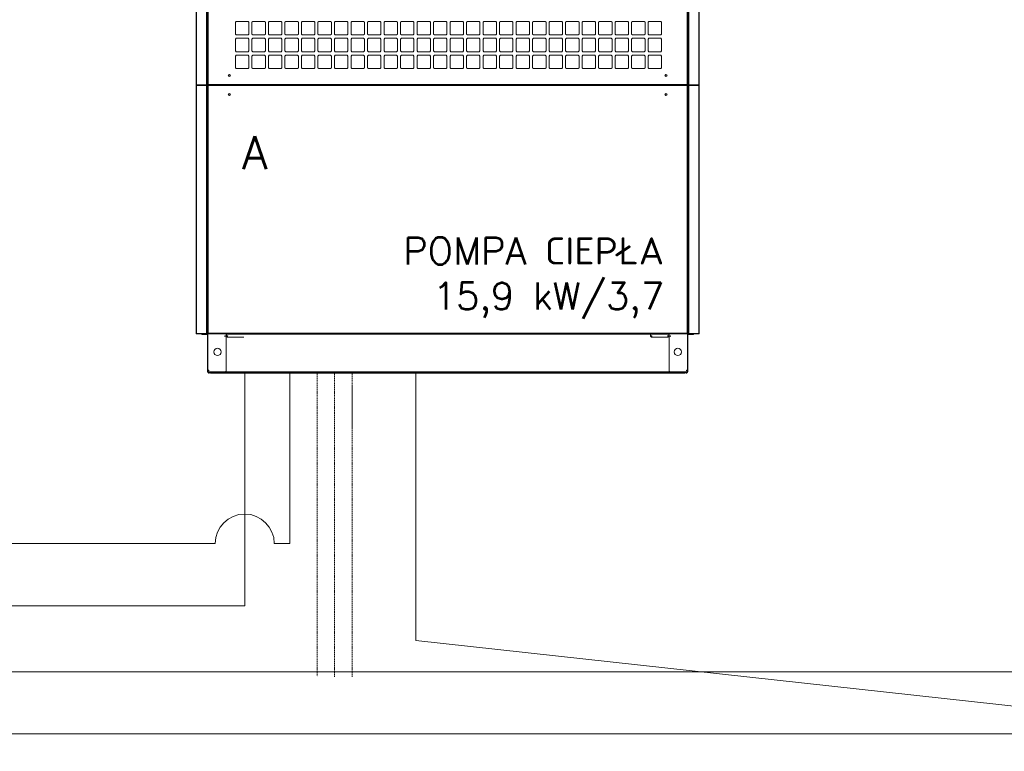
# Model space of a CAD drawing. Header units: millimetres. Extents: x 11633 to 96114, y -4650 to 25050.
# Tile 5 of 25: x 85939 to 88935, y 4773 to 7000. Entities that reach past the tile are written whole.
import ezdxf

# ---------------------------------------------------------------- set-up
doc = ezdxf.new("R2010")
doc.units = ezdxf.units.MM
doc.linetypes.add('ČÁRKOVANÁ', pattern=[19.05, 12.7, -6.35])
doc.layers.get('0').update_dxf_attribs({"lineweight": 9})
for name, color, linetype, lineweight in [('Elektroinstalace', 4, 'ČÁRKOVANÁ', 9), ('Przewody elektryczne', 4, 'ČÁRKOVANÁ', 9), ('Rurociągi (wszystkie)', 1, 'Continuous', 30), ('Tekst', 7, 'Continuous', 9), ('Urządzenia - Armatura', 7, 'Continuous', 9)]:
    doc.layers.add(name, color=color, linetype=linetype, lineweight=lineweight)
doc.styles.add('styl5', font='simplex.shx')

msp = doc.modelspace()

# ---------------------------------------------------------------- linework, layer by layer
at = {"lineweight": 15}
for p, q in [((86475.9, 8119), (86475.9, 6802.1)), ((86477.1, 8141), (86477.1, 6801.9)), ((86508, 6380.1), (86508, 8119.5)), ((86510, 6801.6), (86510, 8119.5)), ((86510.8, 6801.6), (86510.8, 8119.5)), ((86512.8, 6802.7), (86512.8, 8120)), ((87970.3, 6802.7), (87970.3, 8120)), ((87972.3, 6801.6), (87972.3, 8119.5)), ((87973.1, 6801.6), (87973.1, 8119.5)), ((87975.1, 6380.1), (87975.1, 8119.5)), ((88006, 8141), (88006, 6801.9)), ((88007.2, 8119), (88007.2, 6802.1)), ((86598.4, 6994.4), (86595.9, 6992)), ((86595.9, 6956), (86595.9, 6992)), ((86598.4, 6994.4), (86634.3, 6994.4)), ((86636.7, 6992), (86634.3, 6994.4)), ((86636.7, 6956), (86636.7, 6992)), ((86648.6, 6994.4), (86646.1, 6992)), ((86646.1, 6956), (86646.1, 6992)), ((86648.6, 6994.4), (86684.5, 6994.4)), ((86687, 6992), (86684.5, 6994.4)), ((86687, 6956), (86687, 6992)), ((86698.8, 6994.4), (86696.4, 6992)), ((86696.4, 6956), (86696.4, 6992)), ((86698.8, 6994.4), (86734.7, 6994.4)), ((86737.2, 6992), (86734.7, 6994.4)), ((86737.2, 6956), (86737.2, 6992)), ((86749, 6994.4), (86746.6, 6992)), ((86746.6, 6956), (86746.6, 6992)), ((86749, 6994.4), (86785, 6994.4)), ((86787.4, 6992), (86785, 6994.4)), ((86787.4, 6956), (86787.4, 6992)), ((86799.3, 6994.4), (86796.8, 6992)), ((86796.8, 6956), (86796.8, 6992)), ((86799.3, 6994.4), (86835.2, 6994.4)), ((86837.6, 6992), (86835.2, 6994.4)), ((86837.6, 6956), (86837.6, 6992)), ((86849.5, 6994.4), (86847, 6992)), ((86847, 6956), (86847, 6992)), ((86849.5, 6994.4), (86885.4, 6994.4)), ((86887.9, 6992), (86885.4, 6994.4)), ((86887.9, 6956), (86887.9, 6992)), ((86899.7, 6994.4), (86897.3, 6992)), ((86897.3, 6956), (86897.3, 6992)), ((86899.7, 6994.4), (86935.6, 6994.4)), ((86938.1, 6992), (86935.6, 6994.4)), ((86938.1, 6956), (86938.1, 6992)), ((86949.9, 6994.4), (86947.5, 6992)), ((86947.5, 6956), (86947.5, 6992)), ((86949.9, 6994.4), (86985.9, 6994.4)), ((86988.3, 6992), (86985.9, 6994.4)), ((86988.3, 6956), (86988.3, 6992)), ((87000.2, 6994.4), (86997.7, 6992)), ((86997.7, 6956), (86997.7, 6992)), ((87000.2, 6994.4), (87036.1, 6994.4)), ((87038.5, 6992), (87036.1, 6994.4)), ((87038.5, 6956), (87038.5, 6992)), ((87050.4, 6994.4), (87047.9, 6992)), ((87047.9, 6956), (87047.9, 6992)), ((87050.4, 6994.4), (87086.3, 6994.4)), ((87088.8, 6992), (87086.3, 6994.4)), ((87088.8, 6956), (87088.8, 6992)), ((87100.6, 6994.4), (87098.2, 6992)), ((87098.2, 6956), (87098.2, 6992)), ((87100.6, 6994.4), (87136.5, 6994.4)), ((87139, 6992), (87136.5, 6994.4)), ((87139, 6956), (87139, 6992)), ((87150.8, 6994.4), (87148.4, 6992)), ((87148.4, 6956), (87148.4, 6992)), ((87150.8, 6994.4), (87186.8, 6994.4)), ((87189.2, 6992), (87186.8, 6994.4)), ((87189.2, 6956), (87189.2, 6992)), ((87201.1, 6994.4), (87198.6, 6992)), ((87198.6, 6956), (87198.6, 6992)), ((87201.1, 6994.4), (87237, 6994.4)), ((87239.4, 6992), (87237, 6994.4)), ((87239.4, 6956), (87239.4, 6992)), ((87251.3, 6994.4), (87248.8, 6992)), ((87248.8, 6956), (87248.8, 6992)), ((87251.3, 6994.4), (87287.2, 6994.4)), ((87289.7, 6992), (87287.2, 6994.4)), ((87289.7, 6956), (87289.7, 6992)), ((87301.5, 6994.4), (87299.1, 6992)), ((87299.1, 6956), (87299.1, 6992)), ((87301.5, 6994.4), (87337.4, 6994.4)), ((87339.9, 6992), (87337.4, 6994.4)), ((87339.9, 6956), (87339.9, 6992)), ((87351.7, 6994.4), (87349.3, 6992)), ((87349.3, 6956), (87349.3, 6992)), ((87351.7, 6994.4), (87387.7, 6994.4)), ((87390.1, 6992), (87387.7, 6994.4)), ((87390.1, 6956), (87390.1, 6992)), ((87402, 6994.4), (87399.5, 6992)), ((87399.5, 6956), (87399.5, 6992)), ((87402, 6994.4), (87437.9, 6994.4)), ((87440.3, 6992), (87437.9, 6994.4)), ((87440.3, 6956), (87440.3, 6992)), ((87452.2, 6994.4), (87449.7, 6992)), ((87449.7, 6956), (87449.7, 6992)), ((87452.2, 6994.4), (87488.1, 6994.4)), ((87490.6, 6992), (87488.1, 6994.4)), ((87490.6, 6956), (87490.6, 6992)), ((87502.4, 6994.4), (87500, 6992)), ((87500, 6956), (87500, 6992)), ((87502.4, 6994.4), (87538.3, 6994.4)), ((87540.8, 6992), (87538.3, 6994.4)), ((87540.8, 6956), (87540.8, 6992)), ((87552.6, 6994.4), (87550.2, 6992)), ((87550.2, 6956), (87550.2, 6992)), ((87552.6, 6994.4), (87588.6, 6994.4)), ((87591, 6992), (87588.6, 6994.4)), ((87591, 6956), (87591, 6992)), ((87602.9, 6994.4), (87600.4, 6992)), ((87600.4, 6956), (87600.4, 6992)), ((87602.9, 6994.4), (87638.8, 6994.4)), ((87641.2, 6992), (87638.8, 6994.4)), ((87641.2, 6956), (87641.2, 6992)), ((87653.1, 6994.4), (87650.6, 6992)), ((87650.6, 6956), (87650.6, 6992)), ((87653.1, 6994.4), (87689, 6994.4)), ((87691.5, 6992), (87689, 6994.4)), ((87691.5, 6956), (87691.5, 6992)), ((87703.3, 6994.4), (87700.9, 6992)), ((87700.9, 6956), (87700.9, 6992)), ((87703.3, 6994.4), (87739.2, 6994.4)), ((87741.7, 6992), (87739.2, 6994.4)), ((87741.7, 6956), (87741.7, 6992)), ((87753.5, 6994.4), (87751.1, 6992)), ((87751.1, 6956), (87751.1, 6992)), ((87753.5, 6994.4), (87789.5, 6994.4)), ((87791.9, 6992), (87789.5, 6994.4)), ((87791.9, 6956), (87791.9, 6992)), ((87803.8, 6994.4), (87801.3, 6992)), ((87801.3, 6956), (87801.3, 6992)), ((87803.8, 6994.4), (87839.7, 6994.4)), ((87842.1, 6992), (87839.7, 6994.4)), ((87842.1, 6956), (87842.1, 6992)), ((87854, 6994.4), (87851.5, 6992)), ((87851.5, 6956), (87851.5, 6992)), ((87854, 6994.4), (87889.9, 6994.4)), ((87892.4, 6992), (87889.9, 6994.4)), ((87892.4, 6956), (87892.4, 6992)), ((86598.4, 6953.6), (86595.9, 6956)), ((86598.4, 6953.6), (86634.3, 6953.6)), ((86636.7, 6956), (86634.3, 6953.6)), ((86648.6, 6953.6), (86646.1, 6956)), ((86648.6, 6953.6), (86684.5, 6953.6)), ((86687, 6956), (86684.5, 6953.6)), ((86698.8, 6953.6), (86696.4, 6956)), ((86698.8, 6953.6), (86734.7, 6953.6)), ((86737.2, 6956), (86734.7, 6953.6)), ((86749, 6953.6), (86746.6, 6956)), ((86749, 6953.6), (86785, 6953.6)), ((86787.4, 6956), (86785, 6953.6)), ((86799.3, 6953.6), (86796.8, 6956)), ((86799.3, 6953.6), (86835.2, 6953.6)), ((86837.6, 6956), (86835.2, 6953.6)), ((86849.5, 6953.6), (86847, 6956)), ((86849.5, 6953.6), (86885.4, 6953.6)), ((86887.9, 6956), (86885.4, 6953.6)), ((86899.7, 6953.6), (86897.3, 6956)), ((86899.7, 6953.6), (86935.6, 6953.6)), ((86938.1, 6956), (86935.6, 6953.6)), ((86949.9, 6953.6), (86947.5, 6956)), ((86949.9, 6953.6), (86985.9, 6953.6)), ((86988.3, 6956), (86985.9, 6953.6)), ((87000.2, 6953.6), (86997.7, 6956)), ((87000.2, 6953.6), (87036.1, 6953.6)), ((87038.5, 6956), (87036.1, 6953.6)), ((87050.4, 6953.6), (87047.9, 6956)), ((87050.4, 6953.6), (87086.3, 6953.6)), ((87088.8, 6956), (87086.3, 6953.6)), ((87100.6, 6953.6), (87098.2, 6956)), ((87100.6, 6953.6), (87136.5, 6953.6)), ((87139, 6956), (87136.5, 6953.6)), ((87150.8, 6953.6), (87148.4, 6956)), ((87150.8, 6953.6), (87186.8, 6953.6)), ((87189.2, 6956), (87186.8, 6953.6)), ((87201.1, 6953.6), (87198.6, 6956)), ((87201.1, 6953.6), (87237, 6953.6)), ((87239.4, 6956), (87237, 6953.6)), ((87251.3, 6953.6), (87248.8, 6956)), ((87251.3, 6953.6), (87287.2, 6953.6)), ((87289.7, 6956), (87287.2, 6953.6)), ((87301.5, 6953.6), (87299.1, 6956)), ((87301.5, 6953.6), (87337.4, 6953.6)), ((87339.9, 6956), (87337.4, 6953.6)), ((87351.7, 6953.6), (87349.3, 6956)), ((87351.7, 6953.6), (87387.7, 6953.6)), ((87390.1, 6956), (87387.7, 6953.6)), ((87402, 6953.6), (87399.5, 6956)), ((87402, 6953.6), (87437.9, 6953.6)), ((87440.3, 6956), (87437.9, 6953.6)), ((87452.2, 6953.6), (87449.7, 6956)), ((87452.2, 6953.6), (87488.1, 6953.6)), ((87490.6, 6956), (87488.1, 6953.6)), ((87502.4, 6953.6), (87500, 6956)), ((87502.4, 6953.6), (87538.3, 6953.6)), ((87540.8, 6956), (87538.3, 6953.6)), ((87552.6, 6953.6), (87550.2, 6956)), ((87552.6, 6953.6), (87588.6, 6953.6)), ((87591, 6956), (87588.6, 6953.6)), ((87602.9, 6953.6), (87600.4, 6956)), ((87602.9, 6953.6), (87638.8, 6953.6)), ((87641.2, 6956), (87638.8, 6953.6)), ((87653.1, 6953.6), (87650.6, 6956)), ((87653.1, 6953.6), (87689, 6953.6)), ((87691.5, 6956), (87689, 6953.6)), ((87703.3, 6953.6), (87700.9, 6956)), ((87703.3, 6953.6), (87739.2, 6953.6)), ((87741.7, 6956), (87739.2, 6953.6)), ((87753.5, 6953.6), (87751.1, 6956)), ((87753.5, 6953.6), (87789.5, 6953.6)), ((87791.9, 6956), (87789.5, 6953.6)), ((87803.8, 6953.6), (87801.3, 6956)), ((87803.8, 6953.6), (87839.7, 6953.6)), ((87842.1, 6956), (87839.7, 6953.6)), ((87854, 6953.6), (87851.5, 6956)), ((87854, 6953.6), (87889.9, 6953.6)), ((87892.4, 6956), (87889.9, 6953.6)), ((86598.4, 6943), (86595.9, 6940.5)), ((86595.9, 6904.6), (86595.9, 6940.5)), ((86598.4, 6943), (86634.3, 6943)), ((86636.7, 6940.5), (86634.3, 6943)), ((86636.7, 6904.6), (86636.7, 6940.5)), ((86648.6, 6943), (86646.1, 6940.5)), ((86646.1, 6904.6), (86646.1, 6940.5)), ((86648.6, 6943), (86684.5, 6943)), ((86687, 6940.5), (86684.5, 6943)), ((86687, 6904.6), (86687, 6940.5)), ((86698.8, 6943), (86696.4, 6940.5)), ((86696.4, 6904.6), (86696.4, 6940.5)), ((86698.8, 6943), (86734.7, 6943)), ((86737.2, 6940.5), (86734.7, 6943)), ((86737.2, 6904.6), (86737.2, 6940.5)), ((86749, 6943), (86746.6, 6940.5)), ((86746.6, 6904.6), (86746.6, 6940.5)), ((86749, 6943), (86785, 6943)), ((86787.4, 6940.5), (86785, 6943)), ((86787.4, 6904.6), (86787.4, 6940.5)), ((86799.3, 6943), (86796.8, 6940.5)), ((86796.8, 6904.6), (86796.8, 6940.5)), ((86799.3, 6943), (86835.2, 6943)), ((86837.6, 6940.5), (86835.2, 6943)), ((86837.6, 6904.6), (86837.6, 6940.5)), ((86849.5, 6943), (86847, 6940.5)), ((86847, 6904.6), (86847, 6940.5)), ((86849.5, 6943), (86885.4, 6943)), ((86887.9, 6940.5), (86885.4, 6943)), ((86887.9, 6904.6), (86887.9, 6940.5)), ((86899.7, 6943), (86897.3, 6940.5)), ((86897.3, 6904.6), (86897.3, 6940.5)), ((86899.7, 6943), (86935.6, 6943)), ((86938.1, 6940.5), (86935.6, 6943)), ((86938.1, 6904.6), (86938.1, 6940.5)), ((86949.9, 6943), (86947.5, 6940.5)), ((86947.5, 6904.6), (86947.5, 6940.5)), ((86949.9, 6943), (86985.9, 6943)), ((86988.3, 6940.5), (86985.9, 6943)), ((86988.3, 6904.6), (86988.3, 6940.5)), ((87000.2, 6943), (86997.7, 6940.5)), ((86997.7, 6904.6), (86997.7, 6940.5)), ((87000.2, 6943), (87036.1, 6943)), ((87038.5, 6940.5), (87036.1, 6943)), ((87038.5, 6904.6), (87038.5, 6940.5)), ((87050.4, 6943), (87047.9, 6940.5)), ((87047.9, 6904.6), (87047.9, 6940.5)), ((87050.4, 6943), (87086.3, 6943)), ((87088.8, 6940.5), (87086.3, 6943)), ((87088.8, 6904.6), (87088.8, 6940.5)), ((87100.6, 6943), (87098.2, 6940.5)), ((87098.2, 6904.6), (87098.2, 6940.5)), ((87100.6, 6943), (87136.5, 6943)), ((87139, 6940.5), (87136.5, 6943)), ((87139, 6904.6), (87139, 6940.5)), ((87150.8, 6943), (87148.4, 6940.5)), ((87148.4, 6904.6), (87148.4, 6940.5)), ((87150.8, 6943), (87186.8, 6943)), ((87189.2, 6940.5), (87186.8, 6943)), ((87189.2, 6904.6), (87189.2, 6940.5)), ((87201.1, 6943), (87198.6, 6940.5)), ((87198.6, 6904.6), (87198.6, 6940.5)), ((87201.1, 6943), (87237, 6943)), ((87239.4, 6940.5), (87237, 6943)), ((87239.4, 6904.6), (87239.4, 6940.5)), ((87251.3, 6943), (87248.8, 6940.5)), ((87248.8, 6904.6), (87248.8, 6940.5)), ((87251.3, 6943), (87287.2, 6943)), ((87289.7, 6940.5), (87287.2, 6943)), ((87289.7, 6904.6), (87289.7, 6940.5)), ((87301.5, 6943), (87299.1, 6940.5)), ((87299.1, 6904.6), (87299.1, 6940.5)), ((87301.5, 6943), (87337.4, 6943)), ((87339.9, 6940.5), (87337.4, 6943)), ((87339.9, 6904.6), (87339.9, 6940.5)), ((87351.7, 6943), (87349.3, 6940.5)), ((87349.3, 6904.6), (87349.3, 6940.5)), ((87351.7, 6943), (87387.7, 6943)), ((87390.1, 6940.5), (87387.7, 6943)), ((87390.1, 6904.6), (87390.1, 6940.5)), ((87402, 6943), (87399.5, 6940.5)), ((87399.5, 6904.6), (87399.5, 6940.5)), ((87402, 6943), (87437.9, 6943)), ((87440.3, 6940.5), (87437.9, 6943)), ((87440.3, 6904.6), (87440.3, 6940.5)), ((87452.2, 6943), (87449.7, 6940.5)), ((87449.7, 6904.6), (87449.7, 6940.5)), ((87452.2, 6943), (87488.1, 6943)), ((87490.6, 6940.5), (87488.1, 6943)), ((87490.6, 6904.6), (87490.6, 6940.5)), ((87502.4, 6943), (87500, 6940.5)), ((87500, 6904.6), (87500, 6940.5)), ((87502.4, 6943), (87538.3, 6943)), ((87540.8, 6940.5), (87538.3, 6943)), ((87540.8, 6904.6), (87540.8, 6940.5)), ((87552.6, 6943), (87550.2, 6940.5)), ((87550.2, 6904.6), (87550.2, 6940.5)), ((87552.6, 6943), (87588.6, 6943)), ((87591, 6940.5), (87588.6, 6943)), ((87591, 6904.6), (87591, 6940.5)), ((87602.9, 6943), (87600.4, 6940.5)), ((87600.4, 6904.6), (87600.4, 6940.5)), ((87602.9, 6943), (87638.8, 6943)), ((87641.2, 6940.5), (87638.8, 6943)), ((87641.2, 6904.6), (87641.2, 6940.5)), ((87653.1, 6943), (87650.6, 6940.5)), ((87650.6, 6904.6), (87650.6, 6940.5)), ((87653.1, 6943), (87689, 6943)), ((87691.5, 6940.5), (87689, 6943)), ((87691.5, 6904.6), (87691.5, 6940.5)), ((87703.3, 6943), (87700.9, 6940.5)), ((87700.9, 6904.6), (87700.9, 6940.5)), ((87703.3, 6943), (87739.2, 6943)), ((87741.7, 6940.5), (87739.2, 6943)), ((87741.7, 6904.6), (87741.7, 6940.5)), ((87753.5, 6943), (87751.1, 6940.5)), ((87751.1, 6904.6), (87751.1, 6940.5)), ((87753.5, 6943), (87789.5, 6943)), ((87791.9, 6940.5), (87789.5, 6943)), ((87791.9, 6904.6), (87791.9, 6940.5)), ((87803.8, 6943), (87801.3, 6940.5)), ((87801.3, 6904.6), (87801.3, 6940.5)), ((87803.8, 6943), (87839.7, 6943)), ((87842.1, 6940.5), (87839.7, 6943)), ((87842.1, 6904.6), (87842.1, 6940.5)), ((87854, 6943), (87851.5, 6940.5)), ((87851.5, 6904.6), (87851.5, 6940.5)), ((87854, 6943), (87889.9, 6943)), ((87892.4, 6940.5), (87889.9, 6943)), ((87892.4, 6904.6), (87892.4, 6940.5)), ((86598.4, 6902.1), (86595.9, 6904.6)), ((86598.4, 6891.5), (86595.9, 6889.1)), ((86598.4, 6902.1), (86634.3, 6902.1)), ((86598.4, 6891.5), (86634.3, 6891.5)), ((86636.7, 6904.6), (86634.3, 6902.1)), ((86636.7, 6889.1), (86634.3, 6891.5)), ((86648.6, 6902.1), (86646.1, 6904.6)), ((86648.6, 6891.5), (86646.1, 6889.1)), ((86648.6, 6902.1), (86684.5, 6902.1)), ((86648.6, 6891.5), (86684.5, 6891.5)), ((86687, 6904.6), (86684.5, 6902.1)), ((86687, 6889.1), (86684.5, 6891.5)), ((86698.8, 6902.1), (86696.4, 6904.6)), ((86698.8, 6891.5), (86696.4, 6889.1)), ((86698.8, 6902.1), (86734.7, 6902.1)), ((86698.8, 6891.5), (86734.7, 6891.5)), ((86737.2, 6904.6), (86734.7, 6902.1)), ((86737.2, 6889.1), (86734.7, 6891.5)), ((86749, 6902.1), (86746.6, 6904.6)), ((86749, 6891.5), (86746.6, 6889.1)), ((86749, 6902.1), (86785, 6902.1)), ((86749, 6891.5), (86785, 6891.5)), ((86787.4, 6904.6), (86785, 6902.1)), ((86787.4, 6889.1), (86785, 6891.5)), ((86799.3, 6902.1), (86796.8, 6904.6)), ((86799.3, 6891.5), (86796.8, 6889.1)), ((86799.3, 6902.1), (86835.2, 6902.1)), ((86799.3, 6891.5), (86835.2, 6891.5)), ((86837.6, 6904.6), (86835.2, 6902.1)), ((86837.6, 6889.1), (86835.2, 6891.5)), ((86849.5, 6902.1), (86847, 6904.6)), ((86849.5, 6891.5), (86847, 6889.1)), ((86849.5, 6902.1), (86885.4, 6902.1)), ((86849.5, 6891.5), (86885.4, 6891.5)), ((86887.9, 6904.6), (86885.4, 6902.1)), ((86887.9, 6889.1), (86885.4, 6891.5)), ((86899.7, 6902.1), (86897.3, 6904.6)), ((86899.7, 6891.5), (86897.3, 6889.1)), ((86899.7, 6902.1), (86935.6, 6902.1)), ((86899.7, 6891.5), (86935.6, 6891.5)), ((86938.1, 6904.6), (86935.6, 6902.1)), ((86938.1, 6889.1), (86935.6, 6891.5)), ((86949.9, 6902.1), (86947.5, 6904.6)), ((86949.9, 6891.5), (86947.5, 6889.1)), ((86949.9, 6902.1), (86985.9, 6902.1)), ((86949.9, 6891.5), (86985.9, 6891.5)), ((86988.3, 6904.6), (86985.9, 6902.1)), ((86988.3, 6889.1), (86985.9, 6891.5)), ((87000.2, 6902.1), (86997.7, 6904.6)), ((87000.2, 6891.5), (86997.7, 6889.1)), ((87000.2, 6902.1), (87036.1, 6902.1)), ((87000.2, 6891.5), (87036.1, 6891.5)), ((87038.5, 6904.6), (87036.1, 6902.1)), ((87038.5, 6889.1), (87036.1, 6891.5)), ((87050.4, 6902.1), (87047.9, 6904.6)), ((87050.4, 6891.5), (87047.9, 6889.1)), ((87050.4, 6902.1), (87086.3, 6902.1)), ((87050.4, 6891.5), (87086.3, 6891.5)), ((87088.8, 6904.6), (87086.3, 6902.1)), ((87088.8, 6889.1), (87086.3, 6891.5)), ((87100.6, 6902.1), (87098.2, 6904.6)), ((87100.6, 6891.5), (87098.2, 6889.1)), ((87100.6, 6902.1), (87136.5, 6902.1)), ((87100.6, 6891.5), (87136.5, 6891.5)), ((87139, 6904.6), (87136.5, 6902.1)), ((87139, 6889.1), (87136.5, 6891.5)), ((87150.8, 6902.1), (87148.4, 6904.6)), ((87150.8, 6891.5), (87148.4, 6889.1)), ((87150.8, 6902.1), (87186.8, 6902.1)), ((87150.8, 6891.5), (87186.8, 6891.5)), ((87189.2, 6904.6), (87186.8, 6902.1)), ((87189.2, 6889.1), (87186.8, 6891.5)), ((87201.1, 6902.1), (87198.6, 6904.6)), ((87201.1, 6891.5), (87198.6, 6889.1)), ((87201.1, 6902.1), (87237, 6902.1)), ((87201.1, 6891.5), (87237, 6891.5)), ((87239.4, 6904.6), (87237, 6902.1)), ((87239.4, 6889.1), (87237, 6891.5)), ((87251.3, 6902.1), (87248.8, 6904.6)), ((87251.3, 6891.5), (87248.8, 6889.1)), ((87251.3, 6902.1), (87287.2, 6902.1)), ((87251.3, 6891.5), (87287.2, 6891.5)), ((87289.7, 6904.6), (87287.2, 6902.1)), ((87289.7, 6889.1), (87287.2, 6891.5)), ((87301.5, 6902.1), (87299.1, 6904.6)), ((87301.5, 6891.5), (87299.1, 6889.1)), ((87301.5, 6902.1), (87337.4, 6902.1)), ((87301.5, 6891.5), (87337.4, 6891.5)), ((87339.9, 6904.6), (87337.4, 6902.1)), ((87339.9, 6889.1), (87337.4, 6891.5)), ((87351.7, 6902.1), (87349.3, 6904.6)), ((87351.7, 6891.5), (87349.3, 6889.1)), ((87351.7, 6902.1), (87387.7, 6902.1)), ((87351.7, 6891.5), (87387.7, 6891.5)), ((87390.1, 6904.6), (87387.7, 6902.1)), ((87390.1, 6889.1), (87387.7, 6891.5)), ((87402, 6902.1), (87399.5, 6904.6)), ((87402, 6891.5), (87399.5, 6889.1)), ((87402, 6902.1), (87437.9, 6902.1)), ((87402, 6891.5), (87437.9, 6891.5)), ((87440.3, 6904.6), (87437.9, 6902.1)), ((87440.3, 6889.1), (87437.9, 6891.5)), ((87452.2, 6902.1), (87449.7, 6904.6)), ((87452.2, 6891.5), (87449.7, 6889.1)), ((87452.2, 6902.1), (87488.1, 6902.1)), ((87452.2, 6891.5), (87488.1, 6891.5)), ((87490.6, 6904.6), (87488.1, 6902.1)), ((87490.6, 6889.1), (87488.1, 6891.5)), ((87502.4, 6902.1), (87500, 6904.6)), ((87502.4, 6891.5), (87500, 6889.1)), ((87502.4, 6902.1), (87538.3, 6902.1)), ((87502.4, 6891.5), (87538.3, 6891.5)), ((87540.8, 6904.6), (87538.3, 6902.1)), ((87540.8, 6889.1), (87538.3, 6891.5)), ((87552.6, 6902.1), (87550.2, 6904.6)), ((87552.6, 6891.5), (87550.2, 6889.1)), ((87552.6, 6902.1), (87588.6, 6902.1)), ((87552.6, 6891.5), (87588.6, 6891.5)), ((87591, 6904.6), (87588.6, 6902.1)), ((87591, 6889.1), (87588.6, 6891.5)), ((87602.9, 6902.1), (87600.4, 6904.6)), ((87602.9, 6891.5), (87600.4, 6889.1)), ((87602.9, 6902.1), (87638.8, 6902.1)), ((87602.9, 6891.5), (87638.8, 6891.5)), ((87641.2, 6904.6), (87638.8, 6902.1)), ((87641.2, 6889.1), (87638.8, 6891.5)), ((87653.1, 6902.1), (87650.6, 6904.6)), ((87653.1, 6891.5), (87650.6, 6889.1)), ((87653.1, 6902.1), (87689, 6902.1)), ((87653.1, 6891.5), (87689, 6891.5)), ((87691.5, 6904.6), (87689, 6902.1)), ((87691.5, 6889.1), (87689, 6891.5)), ((87703.3, 6902.1), (87700.9, 6904.6)), ((87703.3, 6891.5), (87700.9, 6889.1)), ((87703.3, 6902.1), (87739.2, 6902.1)), ((87703.3, 6891.5), (87739.2, 6891.5)), ((87741.7, 6904.6), (87739.2, 6902.1)), ((87741.7, 6889.1), (87739.2, 6891.5)), ((87753.5, 6902.1), (87751.1, 6904.6)), ((87753.5, 6891.5), (87751.1, 6889.1)), ((87753.5, 6902.1), (87789.5, 6902.1)), ((87753.5, 6891.5), (87789.5, 6891.5)), ((87791.9, 6904.6), (87789.5, 6902.1)), ((87791.9, 6889.1), (87789.5, 6891.5)), ((87803.8, 6902.1), (87801.3, 6904.6)), ((87803.8, 6891.5), (87801.3, 6889.1)), ((87803.8, 6902.1), (87839.7, 6902.1)), ((87803.8, 6891.5), (87839.7, 6891.5)), ((87842.1, 6904.6), (87839.7, 6902.1)), ((87842.1, 6889.1), (87839.7, 6891.5)), ((87854, 6902.1), (87851.5, 6904.6)), ((87854, 6891.5), (87851.5, 6889.1)), ((87854, 6902.1), (87889.9, 6902.1)), ((87854, 6891.5), (87889.9, 6891.5)), ((87892.4, 6904.6), (87889.9, 6902.1)), ((87892.4, 6889.1), (87889.9, 6891.5)), ((86595.9, 6853.1), (86595.9, 6889.1)), ((86636.7, 6853.1), (86636.7, 6889.1)), ((86646.1, 6853.1), (86646.1, 6889.1)), ((86687, 6853.1), (86687, 6889.1)), ((86696.4, 6853.1), (86696.4, 6889.1)), ((86737.2, 6853.1), (86737.2, 6889.1)), ((86746.6, 6853.1), (86746.6, 6889.1)), ((86787.4, 6853.1), (86787.4, 6889.1)), ((86796.8, 6853.1), (86796.8, 6889.1)), ((86837.6, 6853.1), (86837.6, 6889.1)), ((86847, 6853.1), (86847, 6889.1)), ((86887.9, 6853.1), (86887.9, 6889.1)), ((86897.3, 6853.1), (86897.3, 6889.1)), ((86938.1, 6853.1), (86938.1, 6889.1)), ((86947.5, 6853.1), (86947.5, 6889.1)), ((86988.3, 6853.1), (86988.3, 6889.1)), ((86997.7, 6853.1), (86997.7, 6889.1)), ((87038.5, 6853.1), (87038.5, 6889.1)), ((87047.9, 6853.1), (87047.9, 6889.1)), ((87088.8, 6853.1), (87088.8, 6889.1)), ((87098.2, 6853.1), (87098.2, 6889.1)), ((87139, 6853.1), (87139, 6889.1)), ((87148.4, 6853.1), (87148.4, 6889.1)), ((87189.2, 6853.1), (87189.2, 6889.1)), ((87198.6, 6853.1), (87198.6, 6889.1)), ((87239.4, 6853.1), (87239.4, 6889.1)), ((87248.8, 6853.1), (87248.8, 6889.1)), ((87289.7, 6853.1), (87289.7, 6889.1)), ((87299.1, 6853.1), (87299.1, 6889.1)), ((87339.9, 6853.1), (87339.9, 6889.1)), ((87349.3, 6853.1), (87349.3, 6889.1)), ((87390.1, 6853.1), (87390.1, 6889.1)), ((87399.5, 6853.1), (87399.5, 6889.1)), ((87440.3, 6853.1), (87440.3, 6889.1)), ((87449.7, 6853.1), (87449.7, 6889.1)), ((87490.6, 6853.1), (87490.6, 6889.1)), ((87500, 6853.1), (87500, 6889.1)), ((87540.8, 6853.1), (87540.8, 6889.1)), ((87550.2, 6853.1), (87550.2, 6889.1)), ((87591, 6853.1), (87591, 6889.1)), ((87600.4, 6853.1), (87600.4, 6889.1)), ((87641.2, 6853.1), (87641.2, 6889.1)), ((87650.6, 6853.1), (87650.6, 6889.1)), ((87691.5, 6853.1), (87691.5, 6889.1)), ((87700.9, 6853.1), (87700.9, 6889.1)), ((87741.7, 6853.1), (87741.7, 6889.1)), ((87751.1, 6853.1), (87751.1, 6889.1)), ((87791.9, 6853.1), (87791.9, 6889.1)), ((87801.3, 6853.1), (87801.3, 6889.1)), ((87842.1, 6853.1), (87842.1, 6889.1)), ((87851.5, 6853.1), (87851.5, 6889.1)), ((87892.4, 6853.1), (87892.4, 6889.1)), ((86598.4, 6850.7), (86595.9, 6853.1)), ((86598.4, 6850.7), (86634.3, 6850.7)), ((86636.7, 6853.1), (86634.3, 6850.7)), ((86648.6, 6850.7), (86646.1, 6853.1)), ((86648.6, 6850.7), (86684.5, 6850.7)), ((86687, 6853.1), (86684.5, 6850.7)), ((86698.8, 6850.7), (86696.4, 6853.1)), ((86698.8, 6850.7), (86734.7, 6850.7)), ((86737.2, 6853.1), (86734.7, 6850.7)), ((86749, 6850.7), (86746.6, 6853.1)), ((86749, 6850.7), (86785, 6850.7)), ((86787.4, 6853.1), (86785, 6850.7)), ((86799.3, 6850.7), (86796.8, 6853.1)), ((86799.3, 6850.7), (86835.2, 6850.7)), ((86837.6, 6853.1), (86835.2, 6850.7)), ((86849.5, 6850.7), (86847, 6853.1)), ((86849.5, 6850.7), (86885.4, 6850.7)), ((86887.9, 6853.1), (86885.4, 6850.7)), ((86899.7, 6850.7), (86897.3, 6853.1)), ((86899.7, 6850.7), (86935.6, 6850.7)), ((86938.1, 6853.1), (86935.6, 6850.7)), ((86949.9, 6850.7), (86947.5, 6853.1)), ((86949.9, 6850.7), (86985.9, 6850.7)), ((86988.3, 6853.1), (86985.9, 6850.7)), ((87000.2, 6850.7), (86997.7, 6853.1)), ((87000.2, 6850.7), (87036.1, 6850.7)), ((87038.5, 6853.1), (87036.1, 6850.7)), ((87050.4, 6850.7), (87047.9, 6853.1)), ((87050.4, 6850.7), (87086.3, 6850.7)), ((87088.8, 6853.1), (87086.3, 6850.7)), ((87100.6, 6850.7), (87098.2, 6853.1)), ((87100.6, 6850.7), (87136.5, 6850.7)), ((87139, 6853.1), (87136.5, 6850.7)), ((87150.8, 6850.7), (87148.4, 6853.1)), ((87150.8, 6850.7), (87186.8, 6850.7)), ((87189.2, 6853.1), (87186.8, 6850.7)), ((87201.1, 6850.7), (87198.6, 6853.1)), ((87201.1, 6850.7), (87237, 6850.7)), ((87239.4, 6853.1), (87237, 6850.7)), ((87251.3, 6850.7), (87248.8, 6853.1)), ((87251.3, 6850.7), (87287.2, 6850.7)), ((87289.7, 6853.1), (87287.2, 6850.7)), ((87301.5, 6850.7), (87299.1, 6853.1)), ((87301.5, 6850.7), (87337.4, 6850.7)), ((87339.9, 6853.1), (87337.4, 6850.7)), ((87351.7, 6850.7), (87349.3, 6853.1)), ((87351.7, 6850.7), (87387.7, 6850.7)), ((87390.1, 6853.1), (87387.7, 6850.7)), ((87402, 6850.7), (87399.5, 6853.1)), ((87402, 6850.7), (87437.9, 6850.7)), ((87440.3, 6853.1), (87437.9, 6850.7)), ((87452.2, 6850.7), (87449.7, 6853.1)), ((87452.2, 6850.7), (87488.1, 6850.7)), ((87490.6, 6853.1), (87488.1, 6850.7)), ((87502.4, 6850.7), (87500, 6853.1)), ((87502.4, 6850.7), (87538.3, 6850.7)), ((87540.8, 6853.1), (87538.3, 6850.7)), ((87552.6, 6850.7), (87550.2, 6853.1)), ((87552.6, 6850.7), (87588.6, 6850.7)), ((87591, 6853.1), (87588.6, 6850.7)), ((87602.9, 6850.7), (87600.4, 6853.1)), ((87602.9, 6850.7), (87638.8, 6850.7)), ((87641.2, 6853.1), (87638.8, 6850.7)), ((87653.1, 6850.7), (87650.6, 6853.1)), ((87653.1, 6850.7), (87689, 6850.7)), ((87691.5, 6853.1), (87689, 6850.7)), ((87703.3, 6850.7), (87700.9, 6853.1)), ((87703.3, 6850.7), (87739.2, 6850.7)), ((87741.7, 6853.1), (87739.2, 6850.7)), ((87753.5, 6850.7), (87751.1, 6853.1)), ((87753.5, 6850.7), (87789.5, 6850.7)), ((87791.9, 6853.1), (87789.5, 6850.7)), ((87803.8, 6850.7), (87801.3, 6853.1)), ((87803.8, 6850.7), (87839.7, 6850.7)), ((87842.1, 6853.1), (87839.7, 6850.7)), ((87854, 6850.7), (87851.5, 6853.1)), ((87854, 6850.7), (87889.9, 6850.7)), ((87892.4, 6853.1), (87889.9, 6850.7)), ((86475.9, 6802.1), (86475.9, 6044.5)), ((86476.2, 6801.9), (86475.9, 6802.1)), ((86476.2, 6801.9), (86475.9, 6802.1)), ((86475.9, 6800.4), (86476.1, 6800.4)), ((86476.1, 6801.2), (86476.1, 6801.2)), ((86476.1, 6801.2), (86476.4, 6800.9)), ((86476.1, 6800.4), (86476.1, 6800.7)), ((86476.1, 6800.7), (86476.7, 6800.7)), ((86476.7, 6801.9), (86476.2, 6801.9)), ((86476.7, 6801.9), (86476.2, 6801.9)), ((86476.4, 6800.9), (86487.8, 6800.9)), ((86476.9, 6801.9), (86476.7, 6801.9)), ((86476.7, 6801.9), (86476.7, 6801.6)), ((86477.1, 6801.9), (86476.7, 6801.9)), ((86476.7, 6801.9), (86476.7, 6801.6)), ((86476.7, 6801.6), (86511.9, 6801.6)), ((86476.7, 6800.7), (86476.7, 6800.9)), ((86477.1, 6044.5), (86477.1, 6801.9)), ((86931.8, 6800.9), (86477.6, 6800.9)), ((86477.6, 6800.9), (86477.8, 6800.9)), ((86510, 6376.7), (86510, 6801.6)), ((86512.3, 6802), (86510.8, 6802)), ((86510.8, 6376.1), (86510.8, 6801.6)), ((86511.5, 6801.6), (86510.8, 6801.6)), ((86511.5, 6802.3), (86512.3, 6802.3)), ((86511.5, 6802), (86511.5, 6802.3)), ((86511.5, 6799.9), (86511.5, 6802)), ((86511.5, 6801.6), (86511.9, 6801.6)), ((86511.9, 6802.3), (86512.3, 6802.7)), ((86511.9, 6801.6), (86511.9, 6802.3)), ((86511.9, 6800.6), (86511.9, 6801.2)), ((86511.9, 6800.9), (86511.9, 6801.2)), ((86511.9, 6801.2), (86512.3, 6801.2)), ((86511.9, 6800.9), (86511.9, 6800.6)), ((86511.9, 6800.6), (86512.2, 6800.6)), ((86512.2, 6800.6), (86512.2, 6799.5)), ((86512.3, 6802.7), (86931.8, 6802.7)), ((86512.3, 6802.3), (86512.3, 6802.7)), ((86512.3, 6802.3), (86512.8, 6802.7)), ((86512.3, 6802.3), (86512.3, 6802)), ((86512.3, 6801.2), (86512.3, 6802)), ((86512.3, 6801.2), (86512.3, 6801.2)), ((86512.8, 6378.4), (86512.8, 6802.7)), ((87970.8, 6802.7), (86512.8, 6802.7)), ((86512.8, 6800.9), (88005.5, 6800.9)), ((87970.3, 6378.4), (87970.3, 6802.7)), ((87970.8, 6802.3), (87970.3, 6802.7)), ((87970.8, 6802.3), (87970.8, 6802.7)), ((87971.2, 6802.3), (87970.8, 6802.7)), ((87971.6, 6802.3), (87970.8, 6802.3)), ((87970.8, 6802.3), (87970.8, 6802)), ((87970.8, 6801.2), (87970.8, 6802)), ((87970.8, 6802), (87972.3, 6802)), ((87971.2, 6801.2), (87970.8, 6801.2)), ((87970.8, 6801.2), (87970.8, 6801.2)), ((87971.2, 6800.6), (87970.8, 6800.6)), ((87970.8, 6800.6), (87970.8, 6799.5)), ((87971.2, 6801.6), (87971.2, 6802.3)), ((88006.4, 6801.6), (87971.2, 6801.6)), ((87971.6, 6801.6), (87971.2, 6801.6)), ((87971.2, 6800.6), (87971.2, 6801.2)), ((87971.2, 6800.9), (87971.2, 6801.2)), ((87971.2, 6800.9), (87971.2, 6800.6)), ((87971.6, 6802), (87971.6, 6802.3)), ((87971.6, 6799.9), (87971.6, 6802)), ((87971.6, 6801.6), (87972.3, 6801.6)), ((87972.3, 6376.1), (87972.3, 6801.6)), ((87973.1, 6376.7), (87973.1, 6801.6)), ((88006.7, 6800.9), (87995.3, 6800.9)), ((88005.5, 6800.9), (88005.3, 6800.9)), ((88006, 6044.5), (88006, 6801.9)), ((88006, 6801.9), (88006.4, 6801.9)), ((88006.2, 6801.9), (88006.4, 6801.9)), ((88006.4, 6801.9), (88006.4, 6801.6)), ((88006.4, 6801.9), (88006.9, 6801.9)), ((88006.4, 6801.9), (88006.4, 6801.6)), ((88006.4, 6801.9), (88006.9, 6801.9)), ((88006.4, 6800.7), (88006.4, 6800.9)), ((88007, 6800.7), (88006.4, 6800.7)), ((88007, 6801.2), (88006.7, 6800.9)), ((88006.9, 6801.9), (88007.2, 6802.1)), ((88006.9, 6801.9), (88007.2, 6802.1)), ((88007, 6801.2), (88007, 6801.2)), ((88007, 6800.4), (88007, 6800.7)), ((88007.2, 6800.4), (88007, 6800.4)), ((88007.2, 6802.1), (88007.2, 6044.5)), ((86475.9, 6799.6), (86476.2, 6799.6)), ((86476.2, 6799.6), (86476.4, 6799.8)), ((86476.4, 6799.8), (86510, 6799.8)), ((86510.8, 6799.9), (86511.5, 6799.9)), ((86511.2, 6799.5), (86511.2, 6799.9)), ((86511.5, 6799.5), (86511.2, 6799.5)), ((86511.5, 6799.9), (86511.5, 6799.5)), ((86511.5, 6799.9), (86512.2, 6799.9)), ((86512.2, 6799.5), (86511.5, 6799.5)), ((86512.2, 6799.5), (86512.2, 6799.2)), ((86512.2, 6799.2), (86931.8, 6799.2)), ((87970.8, 6799.2), (86512.8, 6799.2)), ((87971.6, 6799.9), (87970.8, 6799.9)), ((87970.8, 6799.5), (87971.6, 6799.5)), ((87970.8, 6799.5), (87970.8, 6799.2)), ((87972.3, 6799.9), (87971.6, 6799.9)), ((87971.6, 6799.9), (87971.6, 6799.5)), ((87971.6, 6799.5), (87971.9, 6799.5)), ((87971.9, 6799.5), (87971.9, 6799.9)), ((88006.7, 6799.8), (87973.1, 6799.8)), ((88006.9, 6799.6), (88006.7, 6799.8)), ((88007.2, 6799.6), (88006.9, 6799.6)), ((86476, 6532.3), (86476, 6534.8)), ((88007.1, 6532.3), (88007.1, 6534.8)), ((86508, 6043.8), (86508, 6379.9)), ((86508.1, 6379.9), (86508.1, 6380.1)), ((86510, 6044.5), (86510, 6376.7)), ((86510.8, 6039.8), (86510.8, 6376.1)), ((86512.8, 6045.7), (86512.8, 6378.4)), ((87970.3, 6045.7), (87970.3, 6378.4)), ((87972.3, 6039.8), (87972.3, 6376.1)), ((87973.1, 6044.5), (87973.1, 6376.7)), ((87975, 6379.9), (87975, 6380.1)), ((87975.1, 6043.8), (87975.1, 6379.9)), ((86512.8, 6045.7), (86512.8, 6110.4)), ((87970.3, 6045.7), (87970.3, 6110.4)), ((86510, 6044.5), (86510, 6070.9)), ((87973.1, 6044.5), (87973.1, 6070.9)), ((86475.9, 6045.4), (86476.3, 6045.4)), ((86476.3, 6044.5), (86475.9, 6044.5)), ((86476.3, 6045.4), (86476.3, 6045)), ((86476.3, 6045), (86476.7, 6045)), ((86476.3, 6044.5), (86476.3, 6044.1)), ((86476.3, 6044.1), (86476.6, 6044.1)), ((86476.6, 6043.8), (86476.6, 6044.1)), ((86476.6, 6043.8), (86486.9, 6043.8)), ((86476.7, 6045), (86476.7, 6044.5)), ((86477.1, 6044.5), (86476.7, 6044.5)), ((86477.1, 6044.5), (86486.1, 6044.5)), ((86511.3, 6044.5), (86486.1, 6044.5)), ((86487.3, 6043.8), (86486.9, 6043.8)), ((86487.2, 6043.8), (86508, 6043.8)), ((86494.3, 6041.7), (86492.2, 6043.7)), ((86495.6, 6041.7), (86494.3, 6041.7)), ((86494.8, 6043.7), (86494.8, 6043.8)), ((86510.1, 6041.7), (86495.6, 6041.7)), ((86508.8, 6043.8), (86508, 6043.8)), ((86508.8, 6044.5), (86508.8, 6043.8)), ((86510, 6043.3), (86508.8, 6043.8)), ((86510.8, 6043.3), (86510, 6043.3)), ((86510.1, 6041.7), (86510.8, 6039.8)), ((86510.8, 6045), (86511.2, 6045)), ((86510.8, 6044.5), (86512.1, 6044.5)), ((86510.8, 6034.1), (86510.8, 6042.6)), ((86510.8, 5928.2), (86510.8, 6034.1)), ((86511.2, 6045), (86511.2, 6045.4)), ((86511.2, 6045.4), (86512.1, 6045.4)), ((86511.6, 6043.8), (86511.6, 6045)), ((86511.6, 6045), (86512.4, 6045)), ((86511.6, 6043.8), (86512.1, 6043.8)), ((86512.1, 6045.4), (86512.1, 6044.5)), ((86512.4, 6045.4), (86512.1, 6045.4)), ((86512.1, 6043.8), (86512.1, 6044.1)), ((86512.1, 6044.1), (86512.4, 6044.1)), ((86512.1, 6043.8), (86514.9, 6043.8)), ((86512.3, 6043.8), (86532.3, 6043.8)), ((86512.3, 6034.1), (86512.3, 6043.8)), ((86512.3, 5928.2), (86512.3, 6034.1)), ((86512.4, 6045.4), (86512.4, 6045.7)), ((86512.4, 6045.7), (86512.8, 6045.7)), ((86512.4, 6044.1), (86512.4, 6045.4)), ((86512.8, 6045.4), (86512.4, 6045.4)), ((86512.8, 6045.7), (86512.8, 6045.4)), ((86512.8, 6045.7), (86931.8, 6045.7)), ((87970.3, 6045.7), (86512.8, 6045.7)), ((86514.8, 6043.8), (86548.3, 6043.8)), ((86532.3, 6043.8), (86560.3, 6043.8)), ((86931.8, 6043.8), (86558.4, 6043.8)), ((86567.7, 6043.8), (86567.7, 6032.6)), ((86567.7, 6032.6), (86567.7, 5930.1)), ((86568.7, 6043.8), (86568.7, 6036.6)), ((86568.7, 6043.8), (86568.7, 6043)), ((86568.7, 6043), (86624.1, 6043)), ((86931.8, 6042.3), (86568.7, 6042.3)), ((86568.7, 6036.6), (86571.6, 6033.7)), ((86571.6, 6033.7), (86621.2, 6033.7)), ((86624.1, 6043.8), (87924.7, 6043.8)), ((86624.1, 6042.3), (87914.4, 6042.3)), ((87859, 6036.6), (87859, 6043.8)), ((87914.4, 6043), (87859, 6043)), ((87861.9, 6033.7), (87859, 6036.6)), ((87911.5, 6033.7), (87861.9, 6033.7)), ((87914.4, 6036.6), (87911.5, 6033.7)), ((87914.4, 6043.8), (87914.4, 6036.6)), ((87914.4, 6043.8), (87914.4, 6043)), ((87915.4, 6043.8), (87915.4, 6032.6)), ((87915.4, 6032.6), (87915.4, 5930.1)), ((87950.8, 6043.8), (87922.8, 6043.8)), ((87968.3, 6043.8), (87934.8, 6043.8)), ((87970.8, 6043.8), (87950.8, 6043.8)), ((87971, 6043.8), (87968.2, 6043.8)), ((87970.7, 6045.7), (87970.3, 6045.7)), ((87970.3, 6045.7), (87970.3, 6045.4)), ((87970.3, 6045.4), (87970.7, 6045.4)), ((87970.7, 6045.4), (87970.7, 6045.7)), ((87970.7, 6044.1), (87970.7, 6045.4)), ((87970.7, 6045.4), (87971, 6045.4)), ((87971.5, 6045), (87970.7, 6045)), ((87971, 6044.1), (87970.7, 6044.1)), ((87970.8, 6034.1), (87970.8, 6043.8)), ((87970.8, 5928.2), (87970.8, 6034.1)), ((87971.9, 6045.4), (87971, 6045.4)), ((87971, 6045.4), (87971, 6044.5)), ((87972.3, 6044.5), (87971, 6044.5)), ((87971, 6043.8), (87971, 6044.1)), ((87971.5, 6043.8), (87971, 6043.8)), ((87971.5, 6043.8), (87971.5, 6045)), ((87971.8, 6044.5), (87997, 6044.5)), ((87971.9, 6045), (87971.9, 6045.4)), ((87972.3, 6045), (87971.9, 6045)), ((87972.3, 6043.3), (87973.1, 6043.3)), ((87972.3, 6034.1), (87972.3, 6042.6)), ((87973, 6041.7), (87972.3, 6039.8)), ((87972.3, 5928.2), (87972.3, 6034.1)), ((87973, 6041.7), (87987.5, 6041.7)), ((87973.1, 6043.3), (87974.3, 6043.8)), ((87974.3, 6044.5), (87974.3, 6043.8)), ((87974.3, 6043.8), (87975.1, 6043.8)), ((87995.9, 6043.8), (87975.1, 6043.8)), ((87987.5, 6041.7), (87988.8, 6041.7)), ((87988.3, 6043.7), (87988.3, 6043.8)), ((87988.8, 6041.7), (87990.9, 6043.7)), ((87995.8, 6043.8), (87996.2, 6043.8)), ((88006.5, 6043.8), (87996.2, 6043.8)), ((88006, 6044.5), (87997, 6044.5)), ((88006, 6044.5), (88006.4, 6044.5)), ((88006.8, 6045), (88006.4, 6045)), ((88006.4, 6045), (88006.4, 6044.5)), ((88006.5, 6043.8), (88006.5, 6044.1)), ((88006.8, 6044.1), (88006.5, 6044.1)), ((88007.2, 6045.4), (88006.8, 6045.4)), ((88006.8, 6045.4), (88006.8, 6045)), ((88006.8, 6044.5), (88006.8, 6044.1)), ((88006.8, 6044.5), (88007.2, 6044.5)), ((86931.8, 5928.2), (86510.8, 5928.2)), ((86510.8, 5928.2), (86931.8, 5928.2)), ((86511.6, 5928.2), (86511.6, 5926.8)), ((86512.6, 5927.4), (86511.6, 5927.4)), ((86512.6, 5928.2), (86512.6, 5927.4)), ((86512.8, 5925.6), (86563.9, 5925.6)), ((86512.9, 5928.2), (86512.9, 5926.3)), ((86512.9, 5927.4), (86931.8, 5927.4)), ((87970.2, 5927.4), (86512.9, 5927.4)), ((86513.4, 5925.6), (86513.4, 5923.9)), ((86513.4, 5923.9), (86513.5, 5923.8)), ((86513.5, 5923.8), (86515.6, 5923.8)), ((86515.6, 5923.8), (86515.8, 5924)), ((86515.8, 5924.1), (86515.8, 5924.5)), ((86515.8, 5924.5), (86519.8, 5924.5)), ((86515.8, 5924), (86515.8, 5924.1)), ((86519.8, 5924.5), (86519.8, 5924.1)), ((86519.8, 5924.1), (86520.1, 5923.8)), ((86520.1, 5923.8), (86522.1, 5923.8)), ((86522.1, 5923.8), (86522.4, 5924.1)), ((86522.4, 5924.1), (86522.4, 5925.6)), ((86522.7, 5923.8), (86522.7, 5925.6)), ((86522.7, 5925.6), (87919.2, 5925.6)), ((86522.7, 5923.8), (86563.8, 5923.8)), ((87919.3, 5923.8), (86522.7, 5923.8)), ((86931.8, 5925.6), (86563.9, 5925.6)), ((86567.7, 5930.1), (86565.8, 5928.2)), ((86565.8, 5928.2), (87972.3, 5928.2)), ((87972.3, 5928.2), (86565.8, 5928.2)), ((87915.4, 5930.1), (87917.3, 5928.2)), ((87970.3, 5925.6), (87919.2, 5925.6)), ((87960.4, 5923.8), (87919.3, 5923.8)), ((87960.4, 5923.8), (87960.4, 5925.6)), ((87960.7, 5924.1), (87960.7, 5925.6)), ((87961, 5923.8), (87960.7, 5924.1)), ((87963, 5923.8), (87961, 5923.8)), ((87963.3, 5924.1), (87963, 5923.8)), ((87967.3, 5924.5), (87963.3, 5924.5)), ((87963.3, 5924.5), (87963.3, 5924.1)), ((87967.3, 5924.1), (87967.3, 5924.5)), ((87967.3, 5924), (87967.3, 5924.1)), ((87967.5, 5923.8), (87967.3, 5924)), ((87969.6, 5923.8), (87967.5, 5923.8)), ((87969.7, 5923.9), (87969.6, 5923.8)), ((87969.7, 5925.6), (87969.7, 5923.9)), ((87970.2, 5928.2), (87970.2, 5926.3)), ((87970.5, 5928.2), (87970.5, 5927.4)), ((87970.5, 5927.4), (87971.5, 5927.4)), ((87971.5, 5928.2), (87971.5, 5926.8))]:
    msp.add_line(p, q, dxfattribs=at)
for points in [[(86508, 6800.9), (86509, 6800.7), (86509.2, 6800.5), (86509.5, 6800.3), (86510, 6799.8)], [(86510, 6801.6), (86510.5, 6800.9), (86510.8, 6799.9)], [(87973.1, 6801.6), (87972.6, 6800.9), (87972.3, 6799.9)], [(87975.1, 6800.9), (87974.1, 6800.7), (87973.9, 6800.5), (87973.6, 6800.3), (87973.1, 6799.8)]]:
    msp.add_lwpolyline(points, dxfattribs=at)
for centre, radius in [((86577.3, 6830), 3.29), ((86577.3, 6830), 2.67), ((87905.8, 6830), 3.29), ((87905.8, 6830), 2.67), ((86577.3, 6771.8), 3.29), ((86577.3, 6771.8), 2.67), ((87905.8, 6771.8), 3.29), ((87905.8, 6771.8), 2.67), ((86564.2, 6036.6), 0.791), ((86571.6, 6036.6), 0.791), ((87861.9, 6036.6), 0.791), ((87911.5, 6036.6), 0.791), ((87918.9, 6036.6), 0.791), ((86541.2, 5988.4), 11.1), ((87941.9, 5988.4), 11.1), ((86514.2, 5932.1), 0.791), ((87968.9, 5932.1), 0.791)]:
    msp.add_circle(centre, radius, dxfattribs=at)
for centre, radius, start, end in [((86475.9, 6801.2), 0.219, 0, 90), ((88007.2, 6801.2), 0.219, 90, 180), ((86513.9, 5928), 2.61, 206.8697, 245.7021), ((86517.1, 5928.4), 4.69, 192.4383, 216.1269), ((87965.9, 5928.4), 4.69, 323.8731, 347.5617), ((87969.2, 5928), 2.61, 294.2979, 333.1303)]:
    msp.add_arc(centre, radius, start, end, dxfattribs=at)
at = {"layer": 'Elektroinstalace', "color": 253, "linetype": 'Continuous', "lineweight": 15}
msp.add_line((87144.4, 5109.7), (90217.9, 4772.7), dxfattribs=at)
at = {"layer": 'Przewody elektryczne', "color": 253, "lineweight": 15, "ltscale": 0.3}
for p, q in [((86844, 5927.3), (86844, 5001.4)), ((86897.3, 5927.3), (86897.3, 4999.2)), ((86950.6, 5927.3), (86950.6, 4999.2))]:
    msp.add_line(p, q, dxfattribs=at)
at = {"layer": 'Rurociągi (wszystkie)', "lineweight": 15}
for p, q in [((86624.1, 5405), (86624.1, 5928.2)), ((86624.1, 5405), (86624.1, 5215.7)), ((86624.1, 5215.7), (78134.4, 5217.3)), ((89215, 4825.7), (70835.6, 4825.7))]:
    msp.add_line(p, q, dxfattribs=at)
at = {"layer": 'Rurociągi (wszystkie)', "color": 150, "lineweight": 15}
for p, q in [((86761.5, 5405), (86761.5, 5928.2)), ((87144.4, 5927.3), (87144.4, 5109.7)), ((86534.1, 5405), (78301.9, 5405)), ((86714.1, 5405), (86761.5, 5405)), ((89125, 5015), (71344.5, 5015))]:
    msp.add_line(p, q, dxfattribs=at)
msp.add_arc((86624.1, 5405), 90, 0, 180, dxfattribs=at)
at = {"layer": 'Urządzenia - Armatura', "lineweight": 15}
msp.add_line((86950.6, 5884.6), (86950.6, 5753.4), dxfattribs=at)

# ---------------------------------------------------------------- texts
at = {"layer": 'Tekst', "lineweight": 15, "style": 'styl5'}
msp.add_text('A', height=100, dxfattribs=at).set_placement((86616.3, 6545))
at = {"layer": 'Tekst', "lineweight": 15, "insert": (87900.2, 6337.1), "char_height": 82.5, "width": 1900.94, "attachment_point": 3, "style": 'styl5'}
msp.add_mtext('POMPA CIEPŁA\\P 15,9 kW/3,7 ', dxfattribs=at)

doc.saveas('drawing.dxf')
